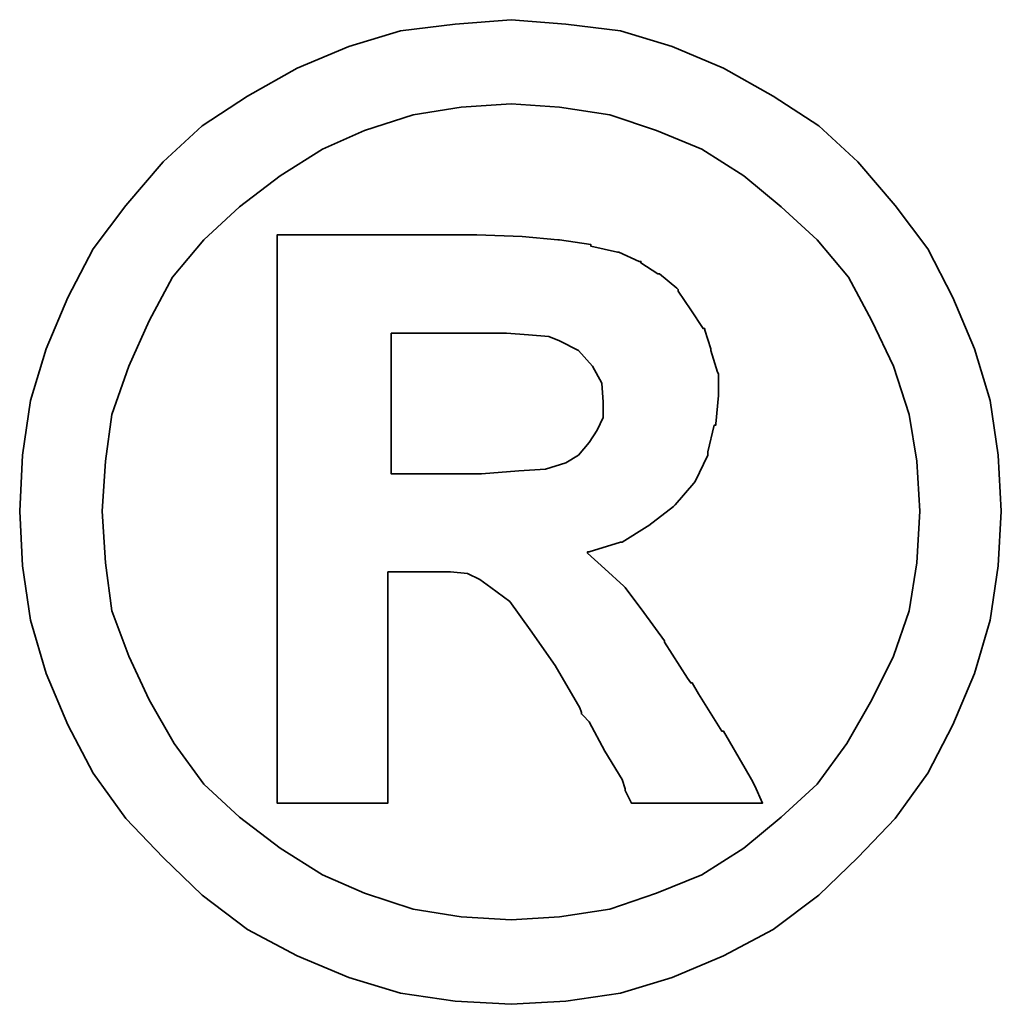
# Model space of a CAD drawing. Header units: millimetres. Extents: x 6 to 1167, y 42 to 314.
# Tile 47 of 48: x 174.038 to 174.802, y 91.084 to 91.85. Entities that reach past the tile are written whole.
import ezdxf

# ---------------------------------------------------------------- set-up
doc = ezdxf.new("R2010")
doc.units = ezdxf.units.MM
doc.header["$LTSCALE"] = 0.1
doc.layers.add('DIM', color=4, linetype='CONTINUOUS')
doc.layers.add('layer 1', color=7, linetype='CONTINUOUS')

# ---------------------------------------------------------------- blocks, each defined once
blk = doc.blocks.new('TBI MOTION logo(完整正式版)')
at = {"layer": 'layer 1', "color": 22, "lineweight": 35}
for points, knots in [([(81.20634, 4.98624), (81.20634, 4.98624), (81.18649, 5.32862), (81.18649, 5.32862), (81.18649, 5.32862), (81.18649, 5.32862), (81.13886, 5.66206), (81.13886, 5.66206), (81.13886, 5.66206), (81.13886, 5.66206), (81.04359, 5.97764), (81.04359, 5.97764), (81.04359, 5.97764), (81.04359, 5.97764), (80.91061, 6.29124), (80.91061, 6.29124), (80.91061, 6.29124), (80.91061, 6.29124), (80.75778, 6.58697), (80.75778, 6.58697), (80.75778, 6.58697), (80.75778, 6.58697), (80.5593, 6.85294), (80.5593, 6.85294), (80.5593, 6.85294), (80.5593, 6.85294), (80.33105, 7.1189), (80.33105, 7.1189), (80.33105, 7.1189), (80.33105, 7.1189), (80.09287, 7.33921), (80.09287, 7.33921), (80.09287, 7.33921), (80.09287, 7.33921), (79.815, 7.51982), (79.815, 7.51982), (79.815, 7.51982), (79.815, 7.51982), (79.51133, 7.69051), (79.51133, 7.69051), (79.51133, 7.69051), (79.51133, 7.69051), (79.19773, 7.8235), (79.19773, 7.8235), (79.19773, 7.8235), (79.19773, 7.8235), (78.88215, 7.91877), (78.88215, 7.91877), (78.88215, 7.91877), (78.88215, 7.91877), (78.54871, 7.95846), (78.54871, 7.95846), (78.54871, 7.95846), (78.54871, 7.95846), (78.21526, 7.98625), (78.21526, 7.98625), (78.21526, 7.98625), (78.21526, 7.98625), (77.87388, 7.95846), (77.87388, 7.95846), (77.87388, 7.95846), (77.87388, 7.95846), (77.54044, 7.91877), (77.54044, 7.91877), (77.54044, 7.91877), (77.54044, 7.91877), (77.22485, 7.8235), (77.22485, 7.8235), (77.22485, 7.8235), (77.22485, 7.8235), (76.91027, 7.69051), (76.91027, 7.69051), (76.91027, 7.69051), (76.91027, 7.69051), (76.6056, 7.51982), (76.6056, 7.51982), (76.6056, 7.51982), (76.6056, 7.51982), (76.32972, 7.33921), (76.32972, 7.33921), (76.32972, 7.33921), (76.32972, 7.33921), (76.09154, 7.1189), (76.09154, 7.1189), (76.09154, 7.1189), (76.09154, 7.1189), (75.86329, 6.85294), (75.86329, 6.85294), (75.86329, 6.85294), (75.86329, 6.85294), (75.66382, 6.58697), (75.66382, 6.58697), (75.66382, 6.58697), (75.66382, 6.58697), (75.51099, 6.29124), (75.51099, 6.29124), (75.51099, 6.29124), (75.51099, 6.29124), (75.37702, 5.97764), (75.37702, 5.97764), (75.37702, 5.97764), (75.37702, 5.97764), (75.28175, 5.66206), (75.28175, 5.66206), (75.28175, 5.66206), (75.28175, 5.66206), (75.23411, 5.32862), (75.23411, 5.32862), (75.23411, 5.32862), (75.23411, 5.32862), (75.21625, 4.98624), (75.21625, 4.98624), (75.21625, 4.98624), (75.21625, 4.98624), (75.23411, 4.6528), (75.23411, 4.6528), (75.23411, 4.6528), (75.23411, 4.6528), (75.28175, 4.32035), (75.28175, 4.32035), (75.28175, 4.32035), (75.28175, 4.32035), (75.37702, 3.99583), (75.37702, 3.99583), (75.37702, 3.99583), (75.37702, 3.99583), (75.51099, 3.68224), (75.51099, 3.68224), (75.51099, 3.68224), (75.51099, 3.68224), (75.66382, 3.38749), (75.66382, 3.38749), (75.66382, 3.38749), (75.66382, 3.38749), (75.86329, 3.10963), (75.86329, 3.10963), (75.86329, 3.10963), (75.86329, 3.10963), (76.09154, 2.87145), (76.09154, 2.87145), (76.09154, 2.87145), (76.09154, 2.87145), (76.32972, 2.6432), (76.32972, 2.6432), (76.32972, 2.6432), (76.32972, 2.6432), (76.6056, 2.43381), (76.6056, 2.43381), (76.6056, 2.43381), (76.6056, 2.43381), (76.91027, 2.27205), (76.91027, 2.27205), (76.91027, 2.27205), (76.91027, 2.27205), (77.22485, 2.13906), (77.22485, 2.13906), (77.22485, 2.13906), (77.22485, 2.13906), (77.54044, 2.0438), (77.54044, 2.0438), (77.54044, 2.0438), (77.54044, 2.0438), (77.87388, 1.99616), (77.87388, 1.99616), (77.87388, 1.99616), (77.87388, 1.99616), (78.21526, 1.97631), (78.21526, 1.97631), (78.21526, 1.97631), (78.21526, 1.97631), (78.54871, 1.99616), (78.54871, 1.99616), (78.54871, 1.99616), (78.54871, 1.99616), (78.88215, 2.0438), (78.88215, 2.0438), (78.88215, 2.0438), (78.88215, 2.0438), (79.19773, 2.13906), (79.19773, 2.13906), (79.19773, 2.13906), (79.19773, 2.13906), (79.51133, 2.27205), (79.51133, 2.27205), (79.51133, 2.27205), (79.51133, 2.27205), (79.815, 2.43381), (79.815, 2.43381), (79.815, 2.43381), (79.815, 2.43381), (80.09287, 2.6432), (80.09287, 2.6432), (80.09287, 2.6432), (80.09287, 2.6432), (80.33105, 2.87145), (80.33105, 2.87145), (80.33105, 2.87145), (80.33105, 2.87145), (80.5593, 3.10963), (80.5593, 3.10963), (80.5593, 3.10963), (80.5593, 3.10963), (80.75778, 3.38749), (80.75778, 3.38749), (80.75778, 3.38749), (80.75778, 3.38749), (80.91061, 3.68224), (80.91061, 3.68224), (80.91061, 3.68224), (80.91061, 3.68224), (81.04359, 3.99583), (81.04359, 3.99583), (81.04359, 3.99583), (81.04359, 3.99583), (81.13886, 4.32035), (81.13886, 4.32035), (81.13886, 4.32035), (81.13886, 4.32035), (81.18649, 4.6528), (81.18649, 4.6528), (81.18649, 4.6528), (81.18649, 4.6528), (81.20634, 4.98624), (81.20634, 4.98624)], [0, 0, 0, 0, 0.0178571, 0.0178571, 0.0178571, 0.0178571, 0.0357143, 0.0357143, 0.0357143, 0.0357143, 0.0535714, 0.0535714, 0.0535714, 0.0535714, 0.0714286, 0.0714286, 0.0714286, 0.0714286, 0.0892857, 0.0892857, 0.0892857, 0.0892857, 0.1071429, 0.1071429, 0.1071429, 0.1071429, 0.125, 0.125, 0.125, 0.125, 0.1428571, 0.1428571, 0.1428571, 0.1428571, 0.1607143, 0.1607143, 0.1607143, 0.1607143, 0.1785714, 0.1785714, 0.1785714, 0.1785714, 0.1964286, 0.1964286, 0.1964286, 0.1964286, 0.2142857, 0.2142857, 0.2142857, 0.2142857, 0.2321429, 0.2321429, 0.2321429, 0.2321429, 0.25, 0.25, 0.25, 0.25, 0.2678571, 0.2678571, 0.2678571, 0.2678571, 0.2857143, 0.2857143, 0.2857143, 0.2857143, 0.3035714, 0.3035714, 0.3035714, 0.3035714, 0.3214286, 0.3214286, 0.3214286, 0.3214286, 0.3392857, 0.3392857, 0.3392857, 0.3392857, 0.3571429, 0.3571429, 0.3571429, 0.3571429, 0.375, 0.375, 0.375, 0.375, 0.3928571, 0.3928571, 0.3928571, 0.3928571, 0.4107143, 0.4107143, 0.4107143, 0.4107143, 0.4285714, 0.4285714, 0.4285714, 0.4285714, 0.4464286, 0.4464286, 0.4464286, 0.4464286, 0.4642857, 0.4642857, 0.4642857, 0.4642857, 0.4821429, 0.4821429, 0.4821429, 0.4821429, 0.5, 0.5, 0.5, 0.5, 0.5178571, 0.5178571, 0.5178571, 0.5178571, 0.5357143, 0.5357143, 0.5357143, 0.5357143, 0.5535714, 0.5535714, 0.5535714, 0.5535714, 0.5714286, 0.5714286, 0.5714286, 0.5714286, 0.5892857, 0.5892857, 0.5892857, 0.5892857, 0.6071429, 0.6071429, 0.6071429, 0.6071429, 0.625, 0.625, 0.625, 0.625, 0.6428571, 0.6428571, 0.6428571, 0.6428571, 0.6607143, 0.6607143, 0.6607143, 0.6607143, 0.6785714, 0.6785714, 0.6785714, 0.6785714, 0.6964286, 0.6964286, 0.6964286, 0.6964286, 0.7142857, 0.7142857, 0.7142857, 0.7142857, 0.7321429, 0.7321429, 0.7321429, 0.7321429, 0.75, 0.75, 0.75, 0.75, 0.7678571, 0.7678571, 0.7678571, 0.7678571, 0.7857143, 0.7857143, 0.7857143, 0.7857143, 0.8035714, 0.8035714, 0.8035714, 0.8035714, 0.8214286, 0.8214286, 0.8214286, 0.8214286, 0.8392857, 0.8392857, 0.8392857, 0.8392857, 0.8571429, 0.8571429, 0.8571429, 0.8571429, 0.875, 0.875, 0.875, 0.875, 0.8928571, 0.8928571, 0.8928571, 0.8928571, 0.9107143, 0.9107143, 0.9107143, 0.9107143, 0.9285714, 0.9285714, 0.9285714, 0.9285714, 0.9464286, 0.9464286, 0.9464286, 0.9464286, 0.9642857, 0.9642857, 0.9642857, 0.9642857, 0.9821429, 0.9821429, 0.9821429, 0.9821429, 1, 1, 1, 1]), ([(80.71014, 4.98624), (80.71014, 4.98624), (80.69129, 5.29091), (80.69129, 5.29091), (80.69129, 5.29091), (80.69129, 5.29091), (80.64464, 5.57672), (80.64464, 5.57672), (80.64464, 5.57672), (80.64464, 5.57672), (80.54937, 5.87245), (80.54937, 5.87245), (80.54937, 5.87245), (80.54937, 5.87245), (80.41639, 6.14833), (80.41639, 6.14833), (80.41639, 6.14833), (80.41639, 6.14833), (80.27349, 6.41429), (80.27349, 6.41429), (80.27349, 6.41429), (80.27349, 6.41429), (80.08295, 6.64255), (80.08295, 6.64255), (80.08295, 6.64255), (80.08295, 6.64255), (79.86264, 6.84301), (79.86264, 6.84301), (79.86264, 6.84301), (79.86264, 6.84301), (79.63439, 7.03355), (79.63439, 7.03355), (79.63439, 7.03355), (79.63439, 7.03355), (79.37835, 7.1963), (79.37835, 7.1963), (79.37835, 7.1963), (79.37835, 7.1963), (79.10246, 7.30944), (79.10246, 7.30944), (79.10246, 7.30944), (79.10246, 7.30944), (78.81665, 7.40471), (78.81665, 7.40471), (78.81665, 7.40471), (78.81665, 7.40471), (78.511, 7.45234), (78.511, 7.45234), (78.511, 7.45234), (78.511, 7.45234), (78.21526, 7.47219), (78.21526, 7.47219), (78.21526, 7.47219), (78.21526, 7.47219), (77.9106, 7.45234), (77.9106, 7.45234), (77.9106, 7.45234), (77.9106, 7.45234), (77.61685, 7.40471), (77.61685, 7.40471), (77.61685, 7.40471), (77.61685, 7.40471), (77.32012, 7.30944), (77.32012, 7.30944), (77.32012, 7.30944), (77.32012, 7.30944), (77.06309, 7.1963), (77.06309, 7.1963), (77.06309, 7.1963), (77.06309, 7.1963), (76.80606, 7.03355), (76.80606, 7.03355), (76.80606, 7.03355), (76.80606, 7.03355), (76.55797, 6.84301), (76.55797, 6.84301), (76.55797, 6.84301), (76.55797, 6.84301), (76.34063, 6.64255), (76.34063, 6.64255), (76.34063, 6.64255), (76.34063, 6.64255), (76.1491, 6.41429), (76.1491, 6.41429), (76.1491, 6.41429), (76.1491, 6.41429), (76.0062, 6.14833), (76.0062, 6.14833), (76.0062, 6.14833), (76.0062, 6.14833), (75.88314, 5.87245), (75.88314, 5.87245), (75.88314, 5.87245), (75.88314, 5.87245), (75.77794, 5.57672), (75.77794, 5.57672), (75.77794, 5.57672), (75.77794, 5.57672), (75.73924, 5.29091), (75.73924, 5.29091), (75.73924, 5.29091), (75.73924, 5.29091), (75.72039, 4.98624), (75.72039, 4.98624), (75.72039, 4.98624), (75.72039, 4.98624), (75.73924, 4.67165), (75.73924, 4.67165), (75.73924, 4.67165), (75.73924, 4.67165), (75.77794, 4.37791), (75.77794, 4.37791), (75.77794, 4.37791), (75.77794, 4.37791), (75.88314, 4.10102), (75.88314, 4.10102), (75.88314, 4.10102), (75.88314, 4.10102), (76.0062, 3.83407), (76.0062, 3.83407), (76.0062, 3.83407), (76.0062, 3.83407), (76.15902, 3.56811), (76.15902, 3.56811), (76.15902, 3.56811), (76.15902, 3.56811), (76.34063, 3.32001), (76.34063, 3.32001), (76.34063, 3.32001), (76.34063, 3.32001), (76.55797, 3.11955), (76.55797, 3.11955), (76.55797, 3.11955), (76.55797, 3.11955), (76.80606, 2.92901), (76.80606, 2.92901), (76.80606, 2.92901), (76.80606, 2.92901), (77.06309, 2.76725), (77.06309, 2.76725), (77.06309, 2.76725), (77.06309, 2.76725), (77.32012, 2.65412), (77.32012, 2.65412), (77.32012, 2.65412), (77.32012, 2.65412), (77.61685, 2.55786), (77.61685, 2.55786), (77.61685, 2.55786), (77.61685, 2.55786), (77.9106, 2.51022), (77.9106, 2.51022), (77.9106, 2.51022), (77.9106, 2.51022), (78.21526, 2.49137), (78.21526, 2.49137), (78.21526, 2.49137), (78.21526, 2.49137), (78.511, 2.51022), (78.511, 2.51022), (78.511, 2.51022), (78.511, 2.51022), (78.81665, 2.55786), (78.81665, 2.55786), (78.81665, 2.55786), (78.81665, 2.55786), (79.10246, 2.65412), (79.10246, 2.65412), (79.10246, 2.65412), (79.10246, 2.65412), (79.37835, 2.76725), (79.37835, 2.76725), (79.37835, 2.76725), (79.37835, 2.76725), (79.63439, 2.92901), (79.63439, 2.92901), (79.63439, 2.92901), (79.63439, 2.92901), (79.86264, 3.11955), (79.86264, 3.11955), (79.86264, 3.11955), (79.86264, 3.11955), (80.08295, 3.32001), (80.08295, 3.32001), (80.08295, 3.32001), (80.08295, 3.32001), (80.26356, 3.56811), (80.26356, 3.56811), (80.26356, 3.56811), (80.26356, 3.56811), (80.41639, 3.83407), (80.41639, 3.83407), (80.41639, 3.83407), (80.41639, 3.83407), (80.54937, 4.10102), (80.54937, 4.10102), (80.54937, 4.10102), (80.54937, 4.10102), (80.64464, 4.37791), (80.64464, 4.37791), (80.64464, 4.37791), (80.64464, 4.37791), (80.69129, 4.67165), (80.69129, 4.67165), (80.69129, 4.67165), (80.69129, 4.67165), (80.71014, 4.98624), (80.71014, 4.98624)], [0, 0, 0, 0, 0.0192308, 0.0192308, 0.0192308, 0.0192308, 0.0384615, 0.0384615, 0.0384615, 0.0384615, 0.0576923, 0.0576923, 0.0576923, 0.0576923, 0.0769231, 0.0769231, 0.0769231, 0.0769231, 0.0961538, 0.0961538, 0.0961538, 0.0961538, 0.1153846, 0.1153846, 0.1153846, 0.1153846, 0.1346154, 0.1346154, 0.1346154, 0.1346154, 0.1538462, 0.1538462, 0.1538462, 0.1538462, 0.1730769, 0.1730769, 0.1730769, 0.1730769, 0.1923077, 0.1923077, 0.1923077, 0.1923077, 0.2115385, 0.2115385, 0.2115385, 0.2115385, 0.2307692, 0.2307692, 0.2307692, 0.2307692, 0.25, 0.25, 0.25, 0.25, 0.2692308, 0.2692308, 0.2692308, 0.2692308, 0.2884615, 0.2884615, 0.2884615, 0.2884615, 0.3076923, 0.3076923, 0.3076923, 0.3076923, 0.3269231, 0.3269231, 0.3269231, 0.3269231, 0.3461538, 0.3461538, 0.3461538, 0.3461538, 0.3653846, 0.3653846, 0.3653846, 0.3653846, 0.3846154, 0.3846154, 0.3846154, 0.3846154, 0.4038462, 0.4038462, 0.4038462, 0.4038462, 0.4230769, 0.4230769, 0.4230769, 0.4230769, 0.4423077, 0.4423077, 0.4423077, 0.4423077, 0.4615385, 0.4615385, 0.4615385, 0.4615385, 0.4807692, 0.4807692, 0.4807692, 0.4807692, 0.5, 0.5, 0.5, 0.5, 0.5192308, 0.5192308, 0.5192308, 0.5192308, 0.5384615, 0.5384615, 0.5384615, 0.5384615, 0.5576923, 0.5576923, 0.5576923, 0.5576923, 0.5769231, 0.5769231, 0.5769231, 0.5769231, 0.5961538, 0.5961538, 0.5961538, 0.5961538, 0.6153846, 0.6153846, 0.6153846, 0.6153846, 0.6346154, 0.6346154, 0.6346154, 0.6346154, 0.6538462, 0.6538462, 0.6538462, 0.6538462, 0.6730769, 0.6730769, 0.6730769, 0.6730769, 0.6923077, 0.6923077, 0.6923077, 0.6923077, 0.7115385, 0.7115385, 0.7115385, 0.7115385, 0.7307692, 0.7307692, 0.7307692, 0.7307692, 0.75, 0.75, 0.75, 0.75, 0.7692308, 0.7692308, 0.7692308, 0.7692308, 0.7884615, 0.7884615, 0.7884615, 0.7884615, 0.8076923, 0.8076923, 0.8076923, 0.8076923, 0.8269231, 0.8269231, 0.8269231, 0.8269231, 0.8461538, 0.8461538, 0.8461538, 0.8461538, 0.8653846, 0.8653846, 0.8653846, 0.8653846, 0.8846154, 0.8846154, 0.8846154, 0.8846154, 0.9038462, 0.9038462, 0.9038462, 0.9038462, 0.9230769, 0.9230769, 0.9230769, 0.9230769, 0.9423077, 0.9423077, 0.9423077, 0.9423077, 0.9615385, 0.9615385, 0.9615385, 0.9615385, 0.9807692, 0.9807692, 0.9807692, 0.9807692, 1, 1, 1, 1]), ([(76.78721, 3.2823), (76.78721, 3.2823), (76.78721, 3.32001), (76.78721, 3.32001), (76.78721, 3.32001), (76.78721, 3.32001), (76.78721, 3.42422), (76.78721, 3.42422), (76.78721, 3.42422), (76.78721, 3.42422), (76.78721, 3.59689), (76.78721, 3.59689), (76.78721, 3.59689), (76.78721, 3.59689), (76.78721, 3.80529), (76.78721, 3.80529), (76.78721, 3.80529), (76.78721, 3.80529), (76.78721, 4.0524), (76.78721, 4.0524), (76.78721, 4.0524), (76.78721, 4.0524), (76.78721, 4.32035), (76.78721, 4.32035), (76.78721, 4.32035), (76.78721, 4.32035), (76.78721, 4.92868), (76.78721, 4.92868), (76.78721, 4.92868), (76.78721, 4.92868), (76.78721, 5.53801), (76.78721, 5.53801), (76.78721, 5.53801), (76.78721, 5.53801), (76.78721, 5.82482), (76.78721, 5.82482), (76.78721, 5.82482), (76.78721, 5.82482), (76.78721, 6.07291), (76.78721, 6.07291), (76.78721, 6.07291), (76.78721, 6.07291), (76.78721, 6.30017), (76.78721, 6.30017), (76.78721, 6.30017), (76.78721, 6.30017), (76.78721, 6.45399), (76.78721, 6.45399), (76.78721, 6.45399), (76.78721, 6.45399), (76.78721, 6.5572), (76.78721, 6.5572), (76.78721, 6.5572), (76.78721, 6.5572), (76.78721, 6.59689), (76.78721, 6.59689), (76.78721, 6.59689), (76.78721, 6.59689), (76.78721, 6.67232), (76.78721, 6.67232), (76.78721, 6.67232), (76.78721, 6.67232), (76.8537, 6.67232), (76.8537, 6.67232), (76.8537, 6.67232), (76.8537, 6.67232), (76.87355, 6.67232), (76.87355, 6.67232), (76.87355, 6.67232), (76.87355, 6.67232), (76.91027, 6.67232), (76.91027, 6.67232), (76.91027, 6.67232), (76.91027, 6.67232), (77.04424, 6.67232), (77.04424, 6.67232), (77.04424, 6.67232), (77.04424, 6.67232), (77.22485, 6.67232), (77.22485, 6.67232), (77.22485, 6.67232), (77.22485, 6.67232), (77.43524, 6.67232), (77.43524, 6.67232), (77.43524, 6.67232), (77.43524, 6.67232), (77.65357, 6.67232), (77.65357, 6.67232), (77.65357, 6.67232), (77.65357, 6.67232), (77.82625, 6.67232), (77.82625, 6.67232), (77.82625, 6.67232), (77.82625, 6.67232), (77.94037, 6.67232), (77.94037, 6.67232), (77.94037, 6.67232), (77.94037, 6.67232), (77.97709, 6.67232), (77.97709, 6.67232), (77.97709, 6.67232), (77.97709, 6.67232), (77.99694, 6.67232), (77.99694, 6.67232), (77.99694, 6.67232), (77.99694, 6.67232), (78.00686, 6.67232), (78.00686, 6.67232), (78.00686, 6.67232), (78.00686, 6.67232), (78.28275, 6.6624), (78.28275, 6.6624), (78.28275, 6.6624), (78.28275, 6.6624), (78.50107, 6.64255), (78.50107, 6.64255), (78.50107, 6.64255), (78.50107, 6.64255), (78.511, 6.64255), (78.511, 6.64255), (78.511, 6.64255), (78.511, 6.64255), (78.70154, 6.61476), (78.70154, 6.61476), (78.70154, 6.61476), (78.70154, 6.61476), (78.70154, 6.60483), (78.70154, 6.60483), (78.70154, 6.60483), (78.70154, 6.60483), (78.86429, 6.56713), (78.86429, 6.56713), (78.86429, 6.56713), (78.86429, 6.56713), (78.87223, 6.56713), (78.87223, 6.56713), (78.87223, 6.56713), (78.87223, 6.56713), (78.99727, 6.51056), (78.99727, 6.51056), (78.99727, 6.51056), (78.99727, 6.51056), (79.00719, 6.51056), (79.00719, 6.51056), (79.00719, 6.51056), (79.00719, 6.51056), (79.00719, 6.50162), (79.00719, 6.50162), (79.00719, 6.50162), (79.00719, 6.50162), (79.1104, 6.43415), (79.1104, 6.43415), (79.1104, 6.43415), (79.1104, 6.43415), (79.12132, 6.43415), (79.12132, 6.43415), (79.12132, 6.43415), (79.12132, 6.43415), (79.22552, 6.34781), (79.22552, 6.34781), (79.22552, 6.34781), (79.22552, 6.34781), (79.23544, 6.33888), (79.23544, 6.33888), (79.23544, 6.33888), (79.23544, 6.33888), (79.23544, 6.32895), (79.23544, 6.32895), (79.23544, 6.32895), (79.23544, 6.32895), (79.31087, 6.21483), (79.31087, 6.21483), (79.31087, 6.21483), (79.31087, 6.21483), (79.38629, 6.1007), (79.38629, 6.1007), (79.38629, 6.1007), (79.38629, 6.1007), (79.3972, 6.1007), (79.3972, 6.1007), (79.3972, 6.1007), (79.3972, 6.1007), (79.3972, 6.09078), (79.3972, 6.09078), (79.3972, 6.09078), (79.3972, 6.09078), (79.43392, 5.97764), (79.43392, 5.97764), (79.43392, 5.97764), (79.43392, 5.97764), (79.43392, 5.96772), (79.43392, 5.96772), (79.43392, 5.96772), (79.43392, 5.96772), (79.47362, 5.83474), (79.47362, 5.83474), (79.47362, 5.83474), (79.47362, 5.83474), (79.48156, 5.82482), (79.48156, 5.82482), (79.48156, 5.82482), (79.48156, 5.82482), (79.48156, 5.69977), (79.48156, 5.69977), (79.48156, 5.69977), (79.48156, 5.69977), (79.48156, 5.69183), (79.48156, 5.69183), (79.48156, 5.69183), (79.48156, 5.69183), (79.4637, 5.51915), (79.4637, 5.51915), (79.4637, 5.51915), (79.4637, 5.51915), (79.4637, 5.51122), (79.4637, 5.51122), (79.4637, 5.51122), (79.4637, 5.51122), (79.45377, 5.51122), (79.45377, 5.51122), (79.45377, 5.51122), (79.45377, 5.51122), (79.41507, 5.34847), (79.41507, 5.34847), (79.41507, 5.34847), (79.41507, 5.34847), (79.41507, 5.33854), (79.41507, 5.33854), (79.41507, 5.33854), (79.41507, 5.33854), (79.41507, 5.32862), (79.41507, 5.32862), (79.41507, 5.32862), (79.41507, 5.32862), (79.33865, 5.16785), (79.33865, 5.16785), (79.33865, 5.16785), (79.33865, 5.16785), (79.33071, 5.15693), (79.33071, 5.15693), (79.33071, 5.15693), (79.33071, 5.15693), (79.2156, 5.02495), (79.2156, 5.02495), (79.2156, 5.02495), (79.2156, 5.02495), (79.20567, 5.01502), (79.20567, 5.01502), (79.20567, 5.01502), (79.20567, 5.01502), (79.05483, 4.89991), (79.05483, 4.89991), (79.05483, 4.89991), (79.05483, 4.89991), (79.04491, 4.89197), (79.04491, 4.89197), (79.04491, 4.89197), (79.04491, 4.89197), (78.89208, 4.7967), (78.89208, 4.7967), (78.89208, 4.7967), (78.89208, 4.7967), (78.88215, 4.7967), (78.88215, 4.7967), (78.88215, 4.7967), (78.88215, 4.7967), (78.69161, 4.73913), (78.69161, 4.73913), (78.69161, 4.73913), (78.69161, 4.73913), (78.68169, 4.73913), (78.68169, 4.73913), (78.68169, 4.73913), (78.68169, 4.73913), (78.68169, 4.72921), (78.68169, 4.72921), (78.68169, 4.72921), (78.68169, 4.72921), (78.78688, 4.63394), (78.78688, 4.63394), (78.78688, 4.63394), (78.78688, 4.63394), (78.902, 4.52875), (78.902, 4.52875), (78.902, 4.52875), (78.902, 4.52875), (78.91093, 4.52081), (78.91093, 4.52081), (78.91093, 4.52081), (78.91093, 4.52081), (79.02506, 4.36798), (79.02506, 4.36798), (79.02506, 4.36798), (79.02506, 4.36798), (79.1501, 4.1953), (79.1501, 4.1953), (79.1501, 4.1953), (79.1501, 4.1953), (79.1501, 4.18736), (79.1501, 4.18736), (79.1501, 4.18736), (79.1501, 4.18736), (79.29201, 3.96705), (79.29201, 3.96705), (79.29201, 3.96705), (79.29201, 3.96705), (79.31087, 3.93828), (79.31087, 3.93828), (79.31087, 3.93828), (79.31087, 3.93828), (79.32079, 3.93828), (79.32079, 3.93828), (79.32079, 3.93828), (79.32079, 3.93828), (79.3585, 3.87178), (79.3585, 3.87178), (79.3585, 3.87178), (79.3585, 3.87178), (79.50141, 3.64353), (79.50141, 3.64353), (79.50141, 3.64353), (79.50141, 3.64353), (79.51133, 3.64353), (79.51133, 3.64353), (79.51133, 3.64353), (79.51133, 3.64353), (79.64431, 3.41528), (79.64431, 3.41528), (79.64431, 3.41528), (79.64431, 3.41528), (79.68202, 3.3478), (79.68202, 3.3478), (79.68202, 3.3478), (79.68202, 3.3478), (79.70187, 3.31009), (79.70187, 3.31009), (79.70187, 3.31009), (79.70187, 3.31009), (79.7495, 3.2049), (79.7495, 3.2049), (79.7495, 3.2049), (79.7495, 3.2049), (79.64431, 3.2049), (79.64431, 3.2049), (79.64431, 3.2049), (79.64431, 3.2049), (79.62546, 3.2049), (79.62546, 3.2049), (79.62546, 3.2049), (79.62546, 3.2049), (79.53912, 3.2049), (79.53912, 3.2049), (79.53912, 3.2049), (79.53912, 3.2049), (79.31087, 3.2049), (79.31087, 3.2049), (79.31087, 3.2049), (79.31087, 3.2049), (79.08262, 3.2049), (79.08262, 3.2049), (79.08262, 3.2049), (79.08262, 3.2049), (79.00719, 3.2049), (79.00719, 3.2049), (79.00719, 3.2049), (79.00719, 3.2049), (78.98735, 3.2049), (78.98735, 3.2049), (78.98735, 3.2049), (78.98735, 3.2049), (78.94964, 3.2049), (78.94964, 3.2049), (78.94964, 3.2049), (78.94964, 3.2049), (78.92979, 3.24459), (78.92979, 3.24459), (78.92979, 3.24459), (78.92979, 3.24459), (78.91093, 3.2823), (78.91093, 3.2823), (78.91093, 3.2823), (78.91093, 3.2823), (78.91093, 3.29223), (78.91093, 3.29223), (78.91093, 3.29223), (78.91093, 3.29223), (78.89208, 3.3478), (78.89208, 3.3478), (78.89208, 3.3478), (78.89208, 3.3478), (78.78688, 3.52048), (78.78688, 3.52048), (78.78688, 3.52048), (78.78688, 3.52048), (78.69161, 3.7001), (78.69161, 3.7001), (78.69161, 3.7001), (78.69161, 3.7001), (78.6539, 3.7388), (78.6539, 3.7388), (78.6539, 3.7388), (78.6539, 3.7388), (78.64398, 3.74873), (78.64398, 3.74873), (78.64398, 3.74873), (78.64398, 3.74873), (78.64398, 3.75766), (78.64398, 3.75766), (78.64398, 3.75766), (78.64398, 3.75766), (78.63405, 3.78644), (78.63405, 3.78644), (78.63405, 3.78644), (78.63405, 3.78644), (78.48321, 4.04347), (78.48321, 4.04347), (78.48321, 4.04347), (78.48321, 4.04347), (78.33038, 4.2618), (78.33038, 4.2618), (78.33038, 4.2618), (78.33038, 4.2618), (78.20732, 4.43447), (78.20732, 4.43447), (78.20732, 4.43447), (78.20732, 4.43447), (78.09221, 4.52081), (78.09221, 4.52081), (78.09221, 4.52081), (78.09221, 4.52081), (78.02472, 4.56845), (78.02472, 4.56845), (78.02472, 4.56845), (78.02472, 4.56845), (77.9493, 4.60616), (77.9493, 4.60616), (77.9493, 4.60616), (77.9493, 4.60616), (77.8451, 4.61608), (77.8451, 4.61608), (77.8451, 4.61608), (77.8451, 4.61608), (77.71113, 4.61608), (77.71113, 4.61608), (77.71113, 4.61608), (77.71113, 4.61608), (77.69128, 4.61608), (77.69128, 4.61608), (77.69128, 4.61608), (77.69128, 4.61608), (77.67342, 4.61608), (77.67342, 4.61608), (77.67342, 4.61608), (77.67342, 4.61608), (77.5583, 4.61608), (77.5583, 4.61608), (77.5583, 4.61608), (77.5583, 4.61608), (77.46303, 4.61608), (77.46303, 4.61608), (77.46303, 4.61608), (77.46303, 4.61608), (77.46303, 4.54761), (77.46303, 4.54761), (77.46303, 4.54761), (77.46303, 4.54761), (77.46303, 4.47318), (77.46303, 4.47318), (77.46303, 4.47318), (77.46303, 4.47318), (77.46303, 4.24294), (77.46303, 4.24294), (77.46303, 4.24294), (77.46303, 4.24294), (77.46303, 3.99583), (77.46303, 3.99583), (77.46303, 3.99583), (77.46303, 3.99583), (77.46303, 3.72888), (77.46303, 3.72888), (77.46303, 3.72888), (77.46303, 3.72888), (77.46303, 3.51055), (77.46303, 3.51055), (77.46303, 3.51055), (77.46303, 3.51055), (77.46303, 3.42422), (77.46303, 3.42422), (77.46303, 3.42422), (77.46303, 3.42422), (77.46303, 3.35773), (77.46303, 3.35773), (77.46303, 3.35773), (77.46303, 3.35773), (77.46303, 3.30017), (77.46303, 3.30017), (77.46303, 3.30017), (77.46303, 3.30017), (77.46303, 3.2823), (77.46303, 3.2823), (77.46303, 3.2823), (77.46303, 3.2823), (77.46303, 3.2049), (77.46303, 3.2049), (77.46303, 3.2049), (77.46303, 3.2049), (77.39753, 3.2049), (77.39753, 3.2049), (77.39753, 3.2049), (77.39753, 3.2049), (77.37768, 3.2049), (77.37768, 3.2049), (77.37768, 3.2049), (77.37768, 3.2049), (77.32012, 3.2049), (77.32012, 3.2049), (77.32012, 3.2049), (77.32012, 3.2049), (77.12165, 3.2049), (77.12165, 3.2049), (77.12165, 3.2049), (77.12165, 3.2049), (76.94897, 3.2049), (76.94897, 3.2049), (76.94897, 3.2049), (76.94897, 3.2049), (76.8924, 3.2049), (76.8924, 3.2049), (76.8924, 3.2049), (76.8924, 3.2049), (76.8537, 3.2049), (76.8537, 3.2049), (76.8537, 3.2049), (76.8537, 3.2049), (76.78721, 3.2049), (76.78721, 3.2049), (76.78721, 3.2049), (76.78721, 3.2049), (76.78721, 3.2823), (76.78721, 3.2823)], [0, 0, 0, 0, 0.0074074, 0.0074074, 0.0074074, 0.0074074, 0.0148148, 0.0148148, 0.0148148, 0.0148148, 0.0222222, 0.0222222, 0.0222222, 0.0222222, 0.0296296, 0.0296296, 0.0296296, 0.0296296, 0.037037, 0.037037, 0.037037, 0.037037, 0.0444444, 0.0444444, 0.0444444, 0.0444444, 0.0518519, 0.0518519, 0.0518519, 0.0518519, 0.0592593, 0.0592593, 0.0592593, 0.0592593, 0.0666667, 0.0666667, 0.0666667, 0.0666667, 0.0740741, 0.0740741, 0.0740741, 0.0740741, 0.0814815, 0.0814815, 0.0814815, 0.0814815, 0.0888889, 0.0888889, 0.0888889, 0.0888889, 0.0962963, 0.0962963, 0.0962963, 0.0962963, 0.1037037, 0.1037037, 0.1037037, 0.1037037, 0.1111111, 0.1111111, 0.1111111, 0.1111111, 0.1185185, 0.1185185, 0.1185185, 0.1185185, 0.1259259, 0.1259259, 0.1259259, 0.1259259, 0.1333333, 0.1333333, 0.1333333, 0.1333333, 0.1407407, 0.1407407, 0.1407407, 0.1407407, 0.1481481, 0.1481481, 0.1481481, 0.1481481, 0.1555556, 0.1555556, 0.1555556, 0.1555556, 0.162963, 0.162963, 0.162963, 0.162963, 0.1703704, 0.1703704, 0.1703704, 0.1703704, 0.1777778, 0.1777778, 0.1777778, 0.1777778, 0.1851852, 0.1851852, 0.1851852, 0.1851852, 0.1925926, 0.1925926, 0.1925926, 0.1925926, 0.2, 0.2, 0.2, 0.2, 0.2074074, 0.2074074, 0.2074074, 0.2074074, 0.2148148, 0.2148148, 0.2148148, 0.2148148, 0.2222222, 0.2222222, 0.2222222, 0.2222222, 0.2296296, 0.2296296, 0.2296296, 0.2296296, 0.237037, 0.237037, 0.237037, 0.237037, 0.2444444, 0.2444444, 0.2444444, 0.2444444, 0.2518519, 0.2518519, 0.2518519, 0.2518519, 0.2592593, 0.2592593, 0.2592593, 0.2592593, 0.2666667, 0.2666667, 0.2666667, 0.2666667, 0.2740741, 0.2740741, 0.2740741, 0.2740741, 0.2814815, 0.2814815, 0.2814815, 0.2814815, 0.2888889, 0.2888889, 0.2888889, 0.2888889, 0.2962963, 0.2962963, 0.2962963, 0.2962963, 0.3037037, 0.3037037, 0.3037037, 0.3037037, 0.3111111, 0.3111111, 0.3111111, 0.3111111, 0.3185185, 0.3185185, 0.3185185, 0.3185185, 0.3259259, 0.3259259, 0.3259259, 0.3259259, 0.3333333, 0.3333333, 0.3333333, 0.3333333, 0.3407407, 0.3407407, 0.3407407, 0.3407407, 0.3481481, 0.3481481, 0.3481481, 0.3481481, 0.3555556, 0.3555556, 0.3555556, 0.3555556, 0.362963, 0.362963, 0.362963, 0.362963, 0.3703704, 0.3703704, 0.3703704, 0.3703704, 0.3777778, 0.3777778, 0.3777778, 0.3777778, 0.3851852, 0.3851852, 0.3851852, 0.3851852, 0.3925926, 0.3925926, 0.3925926, 0.3925926, 0.4, 0.4, 0.4, 0.4, 0.4074074, 0.4074074, 0.4074074, 0.4074074, 0.4148148, 0.4148148, 0.4148148, 0.4148148, 0.4222222, 0.4222222, 0.4222222, 0.4222222, 0.4296296, 0.4296296, 0.4296296, 0.4296296, 0.437037, 0.437037, 0.437037, 0.437037, 0.4444444, 0.4444444, 0.4444444, 0.4444444, 0.4518519, 0.4518519, 0.4518519, 0.4518519, 0.4592593, 0.4592593, 0.4592593, 0.4592593, 0.4666667, 0.4666667, 0.4666667, 0.4666667, 0.4740741, 0.4740741, 0.4740741, 0.4740741, 0.4814815, 0.4814815, 0.4814815, 0.4814815, 0.4888889, 0.4888889, 0.4888889, 0.4888889, 0.4962963, 0.4962963, 0.4962963, 0.4962963, 0.5037037, 0.5037037, 0.5037037, 0.5037037, 0.5111111, 0.5111111, 0.5111111, 0.5111111, 0.5185185, 0.5185185, 0.5185185, 0.5185185, 0.5259259, 0.5259259, 0.5259259, 0.5259259, 0.5333333, 0.5333333, 0.5333333, 0.5333333, 0.5407407, 0.5407407, 0.5407407, 0.5407407, 0.5481481, 0.5481481, 0.5481481, 0.5481481, 0.5555556, 0.5555556, 0.5555556, 0.5555556, 0.562963, 0.562963, 0.562963, 0.562963, 0.5703704, 0.5703704, 0.5703704, 0.5703704, 0.5777778, 0.5777778, 0.5777778, 0.5777778, 0.5851852, 0.5851852, 0.5851852, 0.5851852, 0.5925926, 0.5925926, 0.5925926, 0.5925926, 0.6, 0.6, 0.6, 0.6, 0.6074074, 0.6074074, 0.6074074, 0.6074074, 0.6148148, 0.6148148, 0.6148148, 0.6148148, 0.6222222, 0.6222222, 0.6222222, 0.6222222, 0.6296296, 0.6296296, 0.6296296, 0.6296296, 0.637037, 0.637037, 0.637037, 0.637037, 0.6444444, 0.6444444, 0.6444444, 0.6444444, 0.6518519, 0.6518519, 0.6518519, 0.6518519, 0.6592593, 0.6592593, 0.6592593, 0.6592593, 0.6666667, 0.6666667, 0.6666667, 0.6666667, 0.6740741, 0.6740741, 0.6740741, 0.6740741, 0.6814815, 0.6814815, 0.6814815, 0.6814815, 0.6888889, 0.6888889, 0.6888889, 0.6888889, 0.6962963, 0.6962963, 0.6962963, 0.6962963, 0.7037037, 0.7037037, 0.7037037, 0.7037037, 0.7111111, 0.7111111, 0.7111111, 0.7111111, 0.7185185, 0.7185185, 0.7185185, 0.7185185, 0.7259259, 0.7259259, 0.7259259, 0.7259259, 0.7333333, 0.7333333, 0.7333333, 0.7333333, 0.7407407, 0.7407407, 0.7407407, 0.7407407, 0.7481481, 0.7481481, 0.7481481, 0.7481481, 0.7555556, 0.7555556, 0.7555556, 0.7555556, 0.762963, 0.762963, 0.762963, 0.762963, 0.7703704, 0.7703704, 0.7703704, 0.7703704, 0.7777778, 0.7777778, 0.7777778, 0.7777778, 0.7851852, 0.7851852, 0.7851852, 0.7851852, 0.7925926, 0.7925926, 0.7925926, 0.7925926, 0.8, 0.8, 0.8, 0.8, 0.8074074, 0.8074074, 0.8074074, 0.8074074, 0.8148148, 0.8148148, 0.8148148, 0.8148148, 0.8222222, 0.8222222, 0.8222222, 0.8222222, 0.8296296, 0.8296296, 0.8296296, 0.8296296, 0.837037, 0.837037, 0.837037, 0.837037, 0.8444444, 0.8444444, 0.8444444, 0.8444444, 0.8518519, 0.8518519, 0.8518519, 0.8518519, 0.8592593, 0.8592593, 0.8592593, 0.8592593, 0.8666667, 0.8666667, 0.8666667, 0.8666667, 0.8740741, 0.8740741, 0.8740741, 0.8740741, 0.8814815, 0.8814815, 0.8814815, 0.8814815, 0.8888889, 0.8888889, 0.8888889, 0.8888889, 0.8962963, 0.8962963, 0.8962963, 0.8962963, 0.9037037, 0.9037037, 0.9037037, 0.9037037, 0.9111111, 0.9111111, 0.9111111, 0.9111111, 0.9185185, 0.9185185, 0.9185185, 0.9185185, 0.9259259, 0.9259259, 0.9259259, 0.9259259, 0.9333333, 0.9333333, 0.9333333, 0.9333333, 0.9407407, 0.9407407, 0.9407407, 0.9407407, 0.9481481, 0.9481481, 0.9481481, 0.9481481, 0.9555556, 0.9555556, 0.9555556, 0.9555556, 0.962963, 0.962963, 0.962963, 0.962963, 0.9703704, 0.9703704, 0.9703704, 0.9703704, 0.9777778, 0.9777778, 0.9777778, 0.9777778, 0.9851852, 0.9851852, 0.9851852, 0.9851852, 0.9925926, 0.9925926, 0.9925926, 0.9925926, 1, 1, 1, 1]), ([(77.48288, 6.07291), (77.48288, 6.07291), (77.48288, 5.99551), (77.48288, 5.99551), (77.48288, 5.99551), (77.48288, 5.99551), (77.48288, 5.82482), (77.48288, 5.82482), (77.48288, 5.82482), (77.48288, 5.82482), (77.48288, 5.63328), (77.48288, 5.63328), (77.48288, 5.63328), (77.48288, 5.63328), (77.48288, 5.46358), (77.48288, 5.46358), (77.48288, 5.46358), (77.48288, 5.46358), (77.48288, 5.29091), (77.48288, 5.29091), (77.48288, 5.29091), (77.48288, 5.29091), (77.48288, 5.21449), (77.48288, 5.21449), (77.48288, 5.21449), (77.48288, 5.21449), (77.50074, 5.21449), (77.50074, 5.21449), (77.50074, 5.21449), (77.50074, 5.21449), (77.71113, 5.21449), (77.71113, 5.21449), (77.71113, 5.21449), (77.71113, 5.21449), (77.94037, 5.21449), (77.94037, 5.21449), (77.94037, 5.21449), (77.94037, 5.21449), (78.01579, 5.21449), (78.01579, 5.21449), (78.01579, 5.21449), (78.01579, 5.21449), (78.03465, 5.21449), (78.03465, 5.21449), (78.03465, 5.21449), (78.03465, 5.21449), (78.2629, 5.23335), (78.2629, 5.23335), (78.2629, 5.23335), (78.2629, 5.23335), (78.42565, 5.24327), (78.42565, 5.24327), (78.42565, 5.24327), (78.42565, 5.24327), (78.54871, 5.28098), (78.54871, 5.28098), (78.54871, 5.28098), (78.54871, 5.28098), (78.62611, 5.32862), (78.62611, 5.32862), (78.62611, 5.32862), (78.62611, 5.32862), (78.69161, 5.40503), (78.69161, 5.40503), (78.69161, 5.40503), (78.69161, 5.40503), (78.73925, 5.48145), (78.73925, 5.48145), (78.73925, 5.48145), (78.73925, 5.48145), (78.77696, 5.55885), (78.77696, 5.55885), (78.77696, 5.55885), (78.77696, 5.55885), (78.77696, 5.65214), (78.77696, 5.65214), (78.77696, 5.65214), (78.77696, 5.65214), (78.76902, 5.76726), (78.76902, 5.76726), (78.76902, 5.76726), (78.76902, 5.76726), (78.71146, 5.87245), (78.71146, 5.87245), (78.71146, 5.87245), (78.71146, 5.87245), (78.62611, 5.96772), (78.62611, 5.96772), (78.62611, 5.96772), (78.62611, 5.96772), (78.511, 6.02528), (78.511, 6.02528), (78.511, 6.02528), (78.511, 6.02528), (78.44451, 6.05306), (78.44451, 6.05306), (78.44451, 6.05306), (78.44451, 6.05306), (78.32046, 6.06299), (78.32046, 6.06299), (78.32046, 6.06299), (78.32046, 6.06299), (78.18748, 6.07291), (78.18748, 6.07291), (78.18748, 6.07291), (78.18748, 6.07291), (77.99694, 6.07291), (77.99694, 6.07291), (77.99694, 6.07291), (77.99694, 6.07291), (77.97709, 6.07291), (77.97709, 6.07291), (77.97709, 6.07291), (77.97709, 6.07291), (77.90167, 6.07291), (77.90167, 6.07291), (77.90167, 6.07291), (77.90167, 6.07291), (77.69128, 6.07291), (77.69128, 6.07291), (77.69128, 6.07291), (77.69128, 6.07291), (77.50074, 6.07291), (77.50074, 6.07291), (77.50074, 6.07291), (77.50074, 6.07291), (77.48288, 6.07291), (77.48288, 6.07291)], [0, 0, 0, 0, 0.03125, 0.03125, 0.03125, 0.03125, 0.0625, 0.0625, 0.0625, 0.0625, 0.09375, 0.09375, 0.09375, 0.09375, 0.125, 0.125, 0.125, 0.125, 0.15625, 0.15625, 0.15625, 0.15625, 0.1875, 0.1875, 0.1875, 0.1875, 0.21875, 0.21875, 0.21875, 0.21875, 0.25, 0.25, 0.25, 0.25, 0.28125, 0.28125, 0.28125, 0.28125, 0.3125, 0.3125, 0.3125, 0.3125, 0.34375, 0.34375, 0.34375, 0.34375, 0.375, 0.375, 0.375, 0.375, 0.40625, 0.40625, 0.40625, 0.40625, 0.4375, 0.4375, 0.4375, 0.4375, 0.46875, 0.46875, 0.46875, 0.46875, 0.5, 0.5, 0.5, 0.5, 0.53125, 0.53125, 0.53125, 0.53125, 0.5625, 0.5625, 0.5625, 0.5625, 0.59375, 0.59375, 0.59375, 0.59375, 0.625, 0.625, 0.625, 0.625, 0.65625, 0.65625, 0.65625, 0.65625, 0.6875, 0.6875, 0.6875, 0.6875, 0.71875, 0.71875, 0.71875, 0.71875, 0.75, 0.75, 0.75, 0.75, 0.78125, 0.78125, 0.78125, 0.78125, 0.8125, 0.8125, 0.8125, 0.8125, 0.84375, 0.84375, 0.84375, 0.84375, 0.875, 0.875, 0.875, 0.875, 0.90625, 0.90625, 0.90625, 0.90625, 0.9375, 0.9375, 0.9375, 0.9375, 0.96875, 0.96875, 0.96875, 0.96875, 1, 1, 1, 1])]:
    blk.add_open_spline(points, degree=3, knots=knots, dxfattribs=at)

msp = doc.modelspace()

# ---------------------------------------------------------------- block references
at = {"layer": 'DIM', "xscale": 0.1275750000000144, "yscale": 0.1275749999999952, "zscale": 0.127575}
msp.add_blockref('TBI MOTION logo(完整正式版)', (164.44254, 90.83141), dxfattribs=at)

doc.saveas('drawing.dxf')
